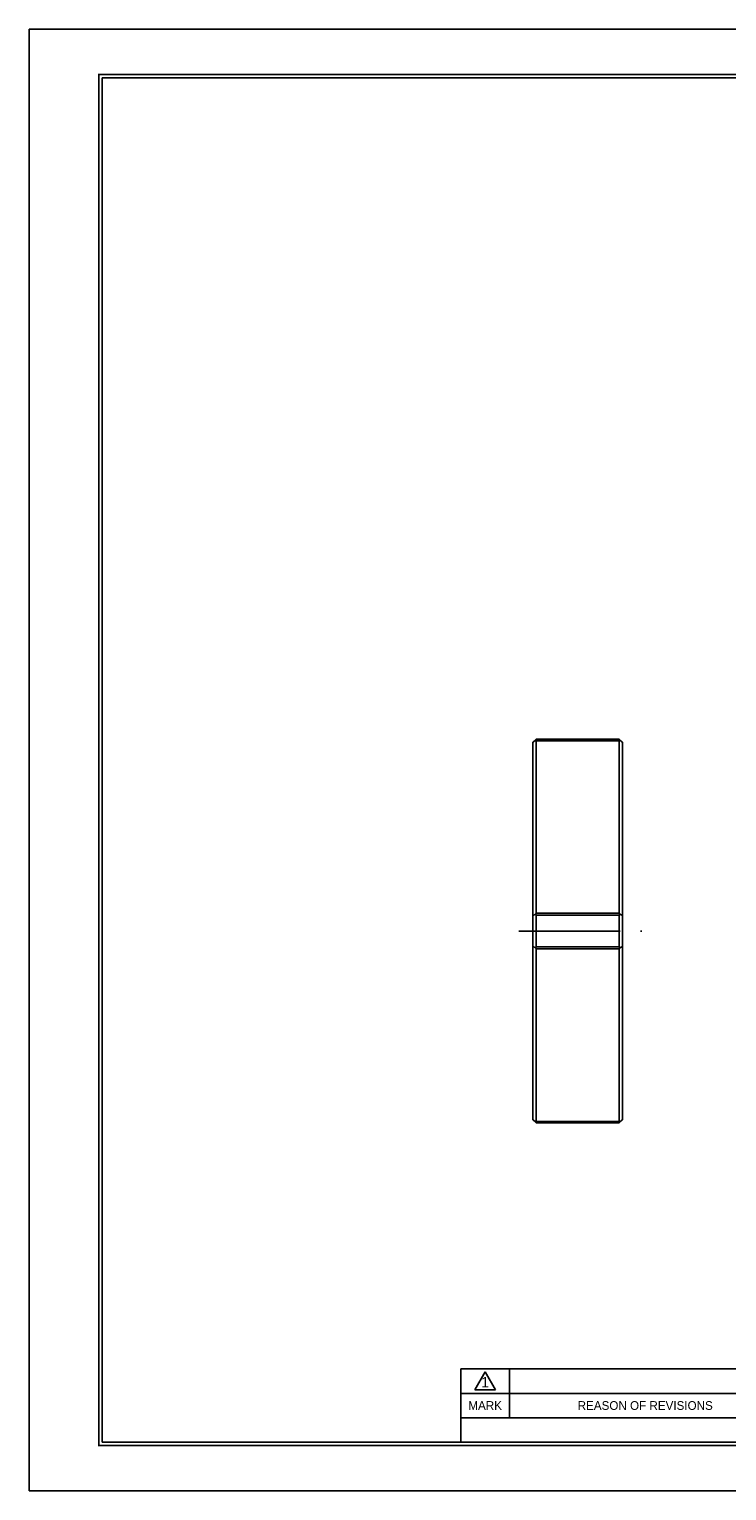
# Model space of a CAD drawing. Header units: millimetres. Extents: x 0 to 323, y 0 to 228.
# Tile 1 of 3: x 0 to 109, y 0 to 228. Entities that reach past the tile are written whole.
import ezdxf
from ezdxf.enums import TextEntityAlignment as Align

# ---------------------------------------------------------------- set-up
doc = ezdxf.new("R2010")
doc.units = ezdxf.units.MM
doc.linetypes.add('CENTER', pattern=[50.8, 31.75, -6.35, 6.35, -6.35])
for name, color, linetype in [('center', 1, 'CENTER'), ('L1', 7, 'CONTINUOUS'), ('OUTLINE', 7, 'CONTINUOUS')]:
    doc.layers.add(name, color=color, linetype=linetype)

# ---------------------------------------------------------------- blocks, each defined once
blk = doc.blocks.new('표제란')
at = {"layer": 'L1', "color": 0}
for p, q in [((297, 210), (0, 210)), ((0, 210), (0, 0)), ((0, 0), (297, 0))]:
    blk.add_line(p, q, dxfattribs=at)
at = {"layer": 'L1'}
for p, q in [((160, 17.5), (62, 17.5)), ((62, 17.5), (62, 7)), ((64, 14.51), (65.5, 17.1)), ((65.5, 17.1), (67, 14.51)), ((69, 17.5), (69, 10.5)), ((147, 14), (62, 14)), ((64, 14.51), (67, 14.51)), ((147, 10.5), (62, 10.5))]:
    blk.add_line(p, q, dxfattribs=at)
at = {"layer": 'L1', "const_width": 0.25}
blk.add_lwpolyline([(290.5, 6.5), (290.5, 203.5), (10, 203.5), (10, 6.5)], close=True, dxfattribs=at)
at = {"layer": 'L1'}
blk.add_lwpolyline([(290, 7), (290, 203), (10.5, 203), (10.5, 7)], close=True, dxfattribs=at)
for s, height, p in [('1', 1.5, (65.5, 15.61)), ('MARK', 1.25, (65.5, 12.25)), ('REASON OF REVISIONS', 1.25, (88.5, 12.25))]:
    blk.add_text(s, height=height, dxfattribs=at).set_placement(p, align=Align.MIDDLE_CENTER)
for tag, p in [('필렛', (179.25, 10.9)), ('모따기', (179.25, 8.3))]:
    blk.add_attdef(tag, text='', height=1.15, dxfattribs=at).set_placement(p, align=Align.MIDDLE_LEFT)
at = {"layer": 'OUTLINE', "ltscale": 0.5}
for tag, p, height in [('TITLE', (237.17, 24.41), 2.5), ('도번', (251.18, 15.64), 2.5), ('SCALE', (253.78, 9.55), 1.2), ('DATE', (277.02, 9.51), 1.2)]:
    blk.add_attdef(tag, p, '', height=height, dxfattribs=at)

msp = doc.modelspace()

# ---------------------------------------------------------------- linework, layer by layer
at = {"layer": 'center', "ltscale": 0.5}
msp.add_line((76.5072, 87.4893), (95.7542, 87.4893), dxfattribs=at)
at = {"layer": 'OUTLINE'}
for p, q in [((79.2231, 117.4893), (78.723, 116.9893)), ((78.723, 116.8899), (79.1639, 117.3156)), ((78.723, 116.8899), (78.723, 116.9893)), ((78.723, 89.9085), (78.723, 116.8899)), ((79.1639, 117.3156), (79.223, 117.2435)), ((79.223, 90.262), (79.223, 117.2435)), ((79.223, 117.2435), (92.223, 117.2435)), ((92.223, 117.4893), (79.2231, 117.4893)), ((79.2231, 117.3882), (79.2231, 117.4893)), ((79.2231, 117.3882), (92.223, 117.3882)), ((92.723, 116.9893), (92.223, 117.4893)), ((92.223, 117.3882), (92.223, 117.4893)), ((92.223, 117.2435), (92.2821, 117.3156)), ((92.223, 117.2435), (92.223, 90.262)), ((92.2821, 117.3156), (92.723, 116.8899)), ((92.723, 116.8899), (92.723, 116.9893)), ((92.723, 89.9085), (92.723, 116.8899)), ((78.723, 89.9085), (79.1639, 90.1064)), ((78.723, 85.0701), (78.723, 89.9085)), ((79.223, 90.262), (79.1639, 90.1064)), ((92.223, 90.262), (79.223, 90.262)), ((79.2231, 85.0291), (79.2231, 89.9495)), ((92.223, 89.9495), (79.2231, 89.9495)), ((92.2821, 90.1064), (92.223, 90.262)), ((92.2821, 90.1064), (92.723, 89.9085)), ((92.723, 85.0701), (92.723, 89.9085)), ((78.723, 85.0701), (79.1639, 84.8722)), ((78.723, 58.0887), (78.723, 85.0701)), ((79.1639, 84.8722), (79.223, 84.7166)), ((79.223, 84.7166), (92.223, 84.7166)), ((79.223, 57.7351), (79.223, 84.7166)), ((79.2231, 85.0291), (92.223, 85.0291)), ((92.223, 84.7166), (92.2821, 84.8722)), ((92.223, 84.7166), (92.223, 57.7351)), ((92.2821, 84.8722), (92.723, 85.0701)), ((92.723, 58.0887), (92.723, 85.0701)), ((78.723, 58.0887), (79.1639, 57.663)), ((78.723, 57.9893), (78.723, 58.0887)), ((78.723, 57.9893), (79.2231, 57.4893)), ((79.223, 57.7351), (79.1639, 57.663)), ((92.223, 57.7351), (79.223, 57.7351)), ((92.223, 57.5903), (79.2231, 57.5903)), ((79.2231, 57.4893), (92.223, 57.4893)), ((92.223, 57.4893), (92.723, 57.9893)), ((92.2821, 57.663), (92.223, 57.7351)), ((92.223, 57.4893), (92.223, 57.5903)), ((92.2821, 57.663), (92.723, 58.0887)), ((92.723, 57.9893), (92.723, 58.0887))]:
    msp.add_line(p, q, dxfattribs=at)
at = {"layer": 'OUTLINE', "flags": 128}
for points in [[(92.223, 85.0291), (92.223, 85.6433), (92.223, 86.2582), (92.223, 86.8736), (92.223, 87.4893), (92.223, 88.105), (92.223, 88.7204), (92.223, 89.3353), (92.223, 89.9495)], [(79.2231, 57.4893), (79.2231, 57.4956), (79.2231, 57.5146), (79.2231, 57.5461), (79.2231, 57.5903)]]:
    msp.add_lwpolyline(points, dxfattribs=at)
at = {"layer": 'OUTLINE'}
for points in [[(79.2231, 117.3882), (79.2032, 117.364), (79.1835, 117.3398), (79.1639, 117.3156)], [(92.2821, 117.3156), (92.2625, 117.3398), (92.2428, 117.364), (92.223, 117.3882)], [(79.1639, 90.1064), (79.1835, 90.054), (79.2032, 90.0017), (79.2231, 89.9495)], [(92.223, 89.9495), (92.2428, 90.0017), (92.2625, 90.054), (92.2821, 90.1064)], [(79.2231, 85.0291), (79.2032, 84.9769), (79.1835, 84.9246), (79.1639, 84.8722)], [(92.2821, 84.8722), (92.2625, 84.9246), (92.2428, 84.9769), (92.223, 85.0291)], [(79.1639, 57.663), (79.1835, 57.6388), (79.2032, 57.6145), (79.2231, 57.5903)], [(92.223, 57.5903), (92.2428, 57.6145), (92.2625, 57.6388), (92.2821, 57.663)]]:
    msp.add_open_spline(points, degree=3, dxfattribs=at)

# ---------------------------------------------------------------- block references
at = {"layer": 'OUTLINE', "xscale": 1.08785369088, "yscale": 1.08785369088, "zscale": 1.08785369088}
msp.add_blockref('표제란', (0, 0), dxfattribs=at)

doc.saveas('drawing.dxf')
